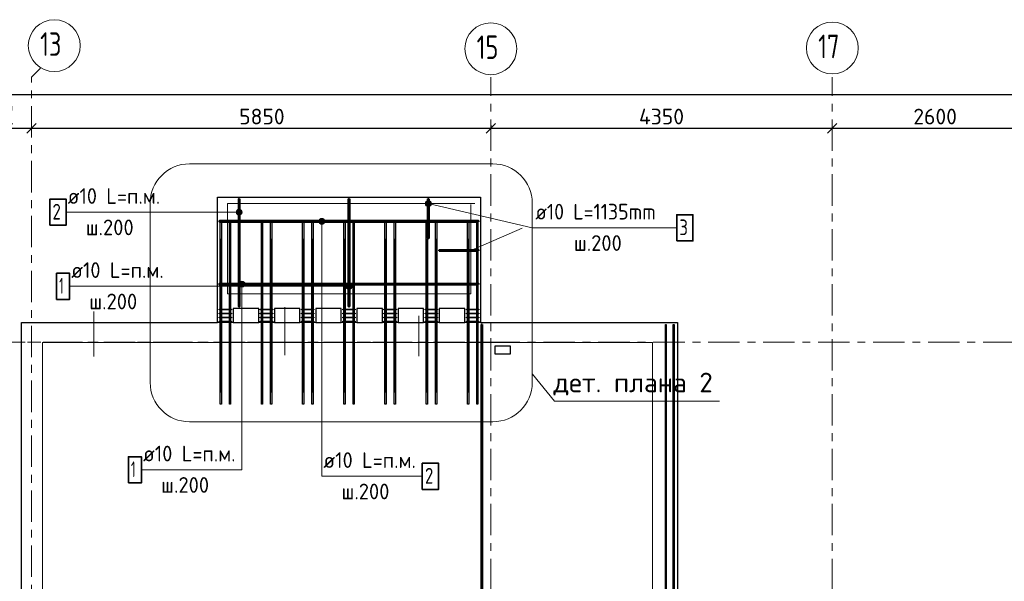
# Model space of a CAD drawing. Header units: metres. Extents: x -38 to 102, y -15 to 21.
# Tile 13 of 229: x 32.7 to 45.24, y 13.35 to 20.51. Entities that reach past the tile are written whole.
import ezdxf

# ---------------------------------------------------------------- set-up
doc = ezdxf.new("R2010")
doc.units = ezdxf.units.M
doc.header["$PDMODE"] = 65
for name, pattern in [('______11', [0.5, 0.4, -0.05, 0, -0.05]), ('______2', [0.0405, 0.03, -0.0105]), ('______3', [0.5, 0.4, -0.1]), ('______5', [1.1, 0.8, -0.1, 0.1, -0.1])]:
    doc.linetypes.add(name, pattern=pattern)
for name, color, linetype, lineweight in [('XR$2$Осевая линия (1)', 7, '______5', 13), ('XR$2$Размерная линия (1)', 7, 'Continuous', 13), ('XR$5$Арм. стержнями верхней зоны', 180, 'Continuous', 35), ('XR$5$Арм. стержнями нижней зоны', 180, 'Continuous', 35), ('XR$5$Арм.стержн. Арматура края', 96, 'Continuous', 35), ('XR$5$Арм.стержн. Доп. арматура', 180, 'Continuous', 35), ('XR$5$Арм.стержн. Хомут', 240, 'Continuous', 35), ('XR$5$Арм.стержн.горизонт. 1', 180, 'Continuous', 35), ('XR$5$Арм.стержн.горизонт. 2', 202, 'Continuous', 35), ('XR$5$Балка (1)', 7, '______3', 13), ('XR$5$Общий слой (1)_1', 7, 'Continuous', 13), ('XR$5$Перекрытие (1)', 7, 'Continuous', 35), ('XR$5$Текст_ общее_1', 7, 'Continuous', 13)]:
    doc.layers.add(name, color=color, linetype=linetype, lineweight=lineweight)
doc.styles.add('ISOCPEUR', font='txt')
doc.dimstyles.new('DIMSTYLE_3', dxfattribs={"dimtxt": 0.2, "dimasz": 0.2, "dimexe": 0, "dimexo": 0, "dimgap": 0.1, "dimtad": 2, "dimdec": 0, "dimlfac": 1000, "dimrnd": 5, "dimzin": 12, "dimdsep": 46, "dimtxsty": 'ISOCPEUR', "dimblk1": 'ALL_ML_STRICH', "dimblk2": 'ALL_ML_STRICH', "dimsah": 1, "dimcen": 0, "dimclrd": 7, "dimclre": 256, "dimclrt": 7, "dimadec": 0, "dimazin": 0, "dimtfac": 1, "dimtdec": 0, "dimtix": 1, "dimtmove": 2, "dimatfit": 3, "dimfxl": 0, "dimtzin": 0, "dimlwd": 0, "dimlwe": -3, "dimarcsym": 0})
doc.dimstyles.new('DIMSTYLE_5', dxfattribs={"dimtxt": 0.2, "dimasz": 0.2, "dimexe": 0, "dimexo": 0, "dimgap": 0.1, "dimtad": 2, "dimdec": 0, "dimlfac": 1000, "dimrnd": 5, "dimzin": 12, "dimdsep": 46, "dimtxsty": 'ISOCPEUR', "dimblk1": 'ALL_ML_STRICH', "dimblk2": 'ALL_ML_STRICH', "dimsah": 1, "dimcen": 0, "dimclrd": 7, "dimclre": 256, "dimclrt": 7, "dimadec": 0, "dimazin": 0, "dimtfac": 1, "dimtdec": 0, "dimtix": 1, "dimtmove": 2, "dimatfit": 3, "dimfxl": 0, "dimtvp": 1.2, "dimtzin": 0, "dimlwd": 0, "dimlwe": -3, "dimarcsym": 0})

# ---------------------------------------------------------------- blocks, each defined once
blk = doc.blocks.new('ALL_ML_STRICH')
at = {"color": 0, "linetype": 'ByBlock', "lineweight": -2}
for p, q in [((-1, 0), (0.5, 0)), ((-0.3, -0.3), (0.3, 0.3)), ((0, -0.5), (0, 0.5))]:
    blk.add_line(p, q, dxfattribs=at)
blk = doc.blocks.new('*D11')
at = {"layer": 'DEFPOINTS', "color": 7, "linetype": 'Continuous', "lineweight": 13, "transparency": 33554687}
for p in [(0.5, 19.557), (0.5, 19.377), (61.6, 17.12)]:
    blk.add_point(p, dxfattribs=at)
at = {"layer": 'XR$2$Размерная линия (1)', "color": 9, "linetype": 'Continuous', "lineweight": -2, "true_color": 0xc7c7c7, "transparency": 33554687}
for p, q in [((0.5, 19.357), (0.5, 19.557)), ((61.6, 17.14), (61.6, 19.557))]:
    blk.add_line(p, q, dxfattribs=at)
at = {"layer": 'XR$2$Размерная линия (1)', "color": 7, "linetype": 'Continuous', "lineweight": -2, "transparency": 33554687}
blk.add_line((0.5, 19.557), (61.6, 19.557), dxfattribs=at)
at = {"layer": 'XR$2$Размерная линия (1)', "color": 7, "linetype": 'Continuous', "lineweight": 13, "transparency": 33554687, "xscale": 0.2, "yscale": 0.2, "zscale": 0.2, "rotation": 180}
blk.add_blockref('ALL_ML_STRICH', (0.5, 19.557), dxfattribs=at)
at = {"layer": 'XR$2$Размерная линия (1)', "color": 7, "linetype": 'Continuous', "lineweight": 13, "transparency": 33554687, "xscale": 0.2, "yscale": 0.2, "zscale": 0.2}
blk.add_blockref('ALL_ML_STRICH', (61.6, 19.557), dxfattribs=at)
at = {"layer": 'XR$2$Размерная линия (1)', "color": 7, "linetype": 'Continuous', "lineweight": 13, "transparency": 33554687, "insert": (31.1, 19.707), "char_height": 0.2, "width": 1, "attachment_point": 5, "style": 'ISOCPEUR'}
blk.add_mtext('\\A1;{61100}', dxfattribs=at)
blk = doc.blocks.new('*D33')
at = {"layer": 'DEFPOINTS', "color": 7, "linetype": 'Continuous', "lineweight": 13, "transparency": 33554687}
for p in [(32.55, 19.135), (32.55, 19.126), (32.85, 19.135)]:
    blk.add_point(p, dxfattribs=at)
at = {"layer": 'XR$2$Размерная линия (1)', "color": 9, "linetype": 'Continuous', "lineweight": -2, "true_color": 0xc7c7c7, "transparency": 33554687}
for p, q in [((32.55, 19.126), (32.55, 19.126)), ((32.85, 19.126), (32.85, 19.126))]:
    blk.add_line(p, q, dxfattribs=at)
at = {"layer": 'XR$2$Размерная линия (1)', "color": 7, "linetype": 'Continuous', "lineweight": -2, "transparency": 33554687}
blk.add_line((32.55, 19.126), (32.85, 19.126), dxfattribs=at)
at = {"layer": 'XR$2$Размерная линия (1)', "color": 7, "linetype": 'Continuous', "lineweight": 13, "transparency": 33554687, "xscale": 0.2, "yscale": 0.2, "zscale": 0.2, "rotation": 180}
blk.add_blockref('ALL_ML_STRICH', (32.55, 19.126), dxfattribs=at)
at = {"layer": 'XR$2$Размерная линия (1)', "color": 7, "linetype": 'Continuous', "lineweight": 13, "transparency": 33554687, "xscale": 0.2, "yscale": 0.2, "zscale": 0.2}
blk.add_blockref('ALL_ML_STRICH', (32.85, 19.126), dxfattribs=at)
at = {"layer": 'XR$2$Размерная линия (1)', "color": 7, "linetype": 'Continuous', "lineweight": 13, "transparency": 33554687, "insert": (32.414, 19.378), "char_height": 0.2, "width": 0.6, "attachment_point": 5, "style": 'ISOCPEUR'}
blk.add_mtext('\\A1;{300}', dxfattribs=at)
blk = doc.blocks.new('*D34')
at = {"layer": 'DEFPOINTS', "color": 7, "linetype": 'Continuous', "lineweight": 13, "transparency": 33554687}
for p in [(32.85, 19.135), (32.85, 19.126), (38.7, 19.186)]:
    blk.add_point(p, dxfattribs=at)
at = {"layer": 'XR$2$Размерная линия (1)', "color": 9, "linetype": 'Continuous', "lineweight": -2, "true_color": 0xc7c7c7, "transparency": 33554687}
for p, q in [((32.85, 19.126), (32.85, 19.126)), ((38.7, 19.166), (38.7, 19.126))]:
    blk.add_line(p, q, dxfattribs=at)
at = {"layer": 'XR$2$Размерная линия (1)', "color": 7, "linetype": 'Continuous', "lineweight": -2, "transparency": 33554687}
blk.add_line((32.85, 19.126), (38.7, 19.126), dxfattribs=at)
at = {"layer": 'XR$2$Размерная линия (1)', "color": 7, "linetype": 'Continuous', "lineweight": 13, "transparency": 33554687, "xscale": 0.2, "yscale": 0.2, "zscale": 0.2, "rotation": 180}
blk.add_blockref('ALL_ML_STRICH', (32.85, 19.126), dxfattribs=at)
at = {"layer": 'XR$2$Размерная линия (1)', "color": 7, "linetype": 'Continuous', "lineweight": 13, "transparency": 33554687, "xscale": 0.2, "yscale": 0.2, "zscale": 0.2}
blk.add_blockref('ALL_ML_STRICH', (38.7, 19.126), dxfattribs=at)
at = {"layer": 'XR$2$Размерная линия (1)', "color": 7, "linetype": 'Continuous', "lineweight": 13, "transparency": 33554687, "insert": (35.785, 19.276), "char_height": 0.2, "width": 0.8, "attachment_point": 5, "style": 'ISOCPEUR'}
blk.add_mtext('\\A1;{5850}', dxfattribs=at)
blk = doc.blocks.new('*D35')
at = {"layer": 'DEFPOINTS', "color": 7, "linetype": 'Continuous', "lineweight": 13, "transparency": 33554687}
for p in [(38.7, 19.186), (38.7, 19.126), (43.05, 19.104)]:
    blk.add_point(p, dxfattribs=at)
at = {"layer": 'XR$2$Размерная линия (1)', "color": 9, "linetype": 'Continuous', "lineweight": -2, "true_color": 0xc7c7c7, "transparency": 33554687}
for p, q in [((38.7, 19.166), (38.7, 19.126)), ((43.05, 19.124), (43.05, 19.126))]:
    blk.add_line(p, q, dxfattribs=at)
at = {"layer": 'XR$2$Размерная линия (1)', "color": 7, "linetype": 'Continuous', "lineweight": -2, "transparency": 33554687}
blk.add_line((38.7, 19.126), (43.05, 19.126), dxfattribs=at)
at = {"layer": 'XR$2$Размерная линия (1)', "color": 7, "linetype": 'Continuous', "lineweight": 13, "transparency": 33554687, "xscale": 0.2, "yscale": 0.2, "zscale": 0.2, "rotation": 180}
blk.add_blockref('ALL_ML_STRICH', (38.7, 19.126), dxfattribs=at)
at = {"layer": 'XR$2$Размерная линия (1)', "color": 7, "linetype": 'Continuous', "lineweight": 13, "transparency": 33554687, "xscale": 0.2, "yscale": 0.2, "zscale": 0.2}
blk.add_blockref('ALL_ML_STRICH', (43.05, 19.126), dxfattribs=at)
at = {"layer": 'XR$2$Размерная линия (1)', "color": 7, "linetype": 'Continuous', "lineweight": 13, "transparency": 33554687, "insert": (40.875, 19.276), "char_height": 0.2, "width": 0.8, "attachment_point": 5, "style": 'ISOCPEUR'}
blk.add_mtext('\\A1;{4350}', dxfattribs=at)
blk = doc.blocks.new('*D36')
at = {"layer": 'DEFPOINTS', "color": 7, "linetype": 'Continuous', "lineweight": 13, "transparency": 33554687}
for p in [(43.05, 19.126), (43.05, 19.104), (45.65, 19.05)]:
    blk.add_point(p, dxfattribs=at)
at = {"layer": 'XR$2$Размерная линия (1)', "color": 9, "linetype": 'Continuous', "lineweight": -2, "true_color": 0xc7c7c7, "transparency": 33554687}
for p, q in [((43.05, 19.124), (43.05, 19.126)), ((45.65, 19.07), (45.65, 19.126))]:
    blk.add_line(p, q, dxfattribs=at)
at = {"layer": 'XR$2$Размерная линия (1)', "color": 7, "linetype": 'Continuous', "lineweight": -2, "transparency": 33554687}
blk.add_line((43.05, 19.126), (45.65, 19.126), dxfattribs=at)
at = {"layer": 'XR$2$Размерная линия (1)', "color": 7, "linetype": 'Continuous', "lineweight": 13, "transparency": 33554687, "xscale": 0.2, "yscale": 0.2, "zscale": 0.2, "rotation": 180}
blk.add_blockref('ALL_ML_STRICH', (43.05, 19.126), dxfattribs=at)
at = {"layer": 'XR$2$Размерная линия (1)', "color": 7, "linetype": 'Continuous', "lineweight": 13, "transparency": 33554687, "xscale": 0.2, "yscale": 0.2, "zscale": 0.2}
blk.add_blockref('ALL_ML_STRICH', (45.65, 19.126), dxfattribs=at)
at = {"layer": 'XR$2$Размерная линия (1)', "color": 7, "linetype": 'Continuous', "lineweight": 13, "transparency": 33554687, "insert": (44.36, 19.276), "char_height": 0.2, "width": 0.8, "attachment_point": 5, "style": 'ISOCPEUR'}
blk.add_mtext('\\A1;{2600}', dxfattribs=at)
blk = doc.blocks.new('СЛОЖНЫЙ_ОБЪЕКТ_81')
at = {"color": 7, "linetype": 'Continuous', "lineweight": 13, "transparency": 33554687}
for p, q in [((34.862, 18.673), (38.728, 18.673)), ((34.362, 15.886), (34.362, 18.173)), ((39.228, 18.173), (39.228, 15.886)), ((38.728, 15.386), (34.862, 15.386))]:
    blk.add_line(p, q, dxfattribs=at)
for centre, start, end in [((34.862, 18.173), 90, 180), ((38.728, 18.173), 0, 90), ((34.862, 15.886), 180, 270), ((38.728, 15.886), 270, 0)]:
    blk.add_arc(centre, 0.5, start, end, dxfattribs=at)

msp = doc.modelspace()

# ---------------------------------------------------------------- hatches: boundary and pattern name
at = {"layer": 'XR$5$Арм. стержнями верхней зоны', "linetype": 'Continuous', "lineweight": 13, "transparency": 33554687}
for points in [[(35.4627, 18.0378), (35.4627, 18.0753), (35.4574, 18.0566)], [(35.4627, 18.0753), (35.4762, 18.0243), (35.4762, 18.0888)], [(35.4627, 18.0753), (35.4627, 18.0378), (35.4762, 18.0243)], [(35.4762, 18.0888), (35.4949, 18.0191), (35.4949, 18.0941)], [(35.4762, 18.0888), (35.4762, 18.0243), (35.4949, 18.0191)], [(35.4949, 18.0941), (35.4949, 18.0191), (35.5137, 18.0243)], [(35.4949, 18.0941), (35.5137, 18.0243), (35.5137, 18.0888)], [(35.5137, 18.0888), (35.5137, 18.0243), (35.5272, 18.0378)], [(35.5137, 18.0888), (35.5272, 18.0378), (35.5272, 18.0753)], [(35.5272, 18.0753), (35.5272, 18.0378), (35.5324, 18.0566)], [(36.5109, 17.9402), (36.5859, 17.9402), (36.5806, 17.959)], [(36.5109, 17.9402), (36.5806, 17.959), (36.5161, 17.959)], [(36.5161, 17.9215), (36.5859, 17.9402), (36.5109, 17.9402)], [(36.5161, 17.959), (36.5806, 17.959), (36.5671, 17.9725)], [(36.5161, 17.959), (36.5671, 17.9725), (36.5296, 17.9725)], [(36.5161, 17.9215), (36.5806, 17.9215), (36.5859, 17.9402)], [(36.5296, 17.9725), (36.5671, 17.9725), (36.5484, 17.9777)], [(36.5296, 17.908), (36.5806, 17.9215), (36.5161, 17.9215)], [(36.5296, 17.908), (36.5671, 17.908), (36.5806, 17.9215)], [(36.5671, 17.908), (36.5296, 17.908), (36.5484, 17.9027)]]:
    msp.add_hatch(color=7, dxfattribs=at).paths.add_polyline_path(points)
at = {"layer": 'XR$5$Арм. стержнями нижней зоны', "linetype": 'Continuous', "lineweight": 13, "transparency": 33554687}
for points in [[(35.4939, 17.1402), (35.5689, 17.1402), (35.5636, 17.159)], [(35.4939, 17.1402), (35.5636, 17.159), (35.4991, 17.159)], [(35.4991, 17.1215), (35.5689, 17.1402), (35.4939, 17.1402)], [(35.4991, 17.159), (35.5636, 17.159), (35.5501, 17.1725)], [(35.4991, 17.159), (35.5501, 17.1725), (35.5126, 17.1725)], [(35.4991, 17.1215), (35.5636, 17.1215), (35.5689, 17.1402)], [(35.5126, 17.108), (35.5636, 17.1215), (35.4991, 17.1215)], [(35.5126, 17.1725), (35.5501, 17.1725), (35.5314, 17.1777)], [(35.5126, 17.108), (35.5501, 17.108), (35.5636, 17.1215)], [(35.5501, 17.108), (35.5126, 17.108), (35.5314, 17.1027)], [(36.8627, 17.0936), (36.8627, 17.1311), (36.8574, 17.1123)], [(36.8627, 17.1311), (36.8762, 17.0801), (36.8762, 17.1446)], [(36.8627, 17.1311), (36.8627, 17.0936), (36.8762, 17.0801)], [(36.8762, 17.1446), (36.8949, 17.0748), (36.8949, 17.1498)], [(36.8762, 17.1446), (36.8762, 17.0801), (36.8949, 17.0748)], [(36.8949, 17.1498), (36.8949, 17.0748), (36.9137, 17.0801)], [(36.8949, 17.1498), (36.9137, 17.0801), (36.9137, 17.1446)], [(36.9137, 17.1446), (36.9137, 17.0801), (36.9272, 17.0936)], [(36.9137, 17.1446), (36.9272, 17.0936), (36.9272, 17.1311)], [(36.9272, 17.1311), (36.9272, 17.0936), (36.9324, 17.1123)]]:
    msp.add_hatch(color=7, dxfattribs=at).paths.add_polyline_path(points)
at = {"layer": 'XR$5$Арм.стержн. Арматура края', "linetype": 'Continuous', "lineweight": 13, "transparency": 33554687}
for points in [[(37.8692, 18.1558), (37.8778, 18.1923), (37.8684, 18.1752)], [(37.8793, 18.1395), (37.8778, 18.1923), (37.8692, 18.1558)], [(37.8793, 18.1395), (37.894, 18.2023), (37.8778, 18.1923)], [(37.8964, 18.1302), (37.894, 18.2023), (37.8793, 18.1395)], [(37.8964, 18.1302), (37.9134, 18.2032), (37.894, 18.2023)], [(37.9158, 18.131), (37.9134, 18.2032), (37.8964, 18.1302)], [(37.9158, 18.131), (37.9305, 18.1938), (37.9134, 18.2032)], [(37.932, 18.1411), (37.9305, 18.1938), (37.9158, 18.131)], [(37.932, 18.1411), (37.9406, 18.1776), (37.9305, 18.1938)], [(37.9406, 18.1776), (37.932, 18.1411), (37.9414, 18.1581)]]:
    msp.add_hatch(color=7, dxfattribs=at).paths.add_polyline_path(points)

# ---------------------------------------------------------------- linework, layer by layer
at = {"color": 52, "linetype": 'Continuous', "lineweight": 13, "transparency": 33554687}
for p, q in [((36.079, 16.8457), (36.079, 16.2357)), ((36.079, 16.8457), (36.079, 16.2357)), ((33.6454, 16.7902), (33.6454, 16.2178)), ((33.6454, 16.7902), (33.6454, 16.2178)), ((37.7851, 16.736), (37.7851, 16.2228)), ((37.7851, 16.736), (37.7851, 16.2228))]:
    msp.add_line(p, q, dxfattribs=at)
at = {"color": 7, "linetype": 'Continuous', "lineweight": 13, "transparency": 33554687}
msp.add_lwpolyline([(39.2317, 15.9944), (39.5132, 15.6503), (41.6132, 15.6503)], dxfattribs=at)
at = {"layer": 'XR$2$Осевая линия (1)', "color": 253, "linetype": '______11', "lineweight": 13, "true_color": 0xa0a0a0, "transparency": 33554687}
for p, q in [((32.85, 19.78), (32.9631, 19.8931)), ((32.85, -3.39), (32.85, 19.78)), ((38.7, 8.34), (38.7, 19.78)), ((43.05, 8.34), (43.05, 19.78)), ((-2.63, 16.4), (62.6, 16.4))]:
    msp.add_line(p, q, dxfattribs=at)
at = {"layer": 'XR$2$Осевая линия (1)', "color": 7, "linetype": 'Continuous', "lineweight": 13, "transparency": 33554687}
for centre in [(33.1404, 20.1801), (38.7004, 20.1401), (43.0504, 20.1501)]:
    msp.add_circle(centre, 0.3304, dxfattribs=at)
at = {"layer": 'XR$5$Арм. стержнями верхней зоны', "color": 7, "linetype": 'Continuous', "lineweight": 13, "transparency": 33554687}
for p, q in [((35.4949, 18.0941), (35.4949, 18.0941)), ((33.2909, 18.0566), (34.5709, 18.0566)), ((34.5709, 18.0566), (35.4949, 18.0566)), ((35.4574, 18.0566), (35.4574, 18.0566)), ((35.4949, 18.0191), (35.4949, 18.0191)), ((35.5324, 18.0566), (35.5324, 18.0566)), ((36.5109, 17.9402), (36.5109, 17.9402)), ((36.5484, 17.9777), (36.5484, 17.9777)), ((36.5484, 14.691), (36.5484, 17.9402)), ((36.5859, 17.9402), (36.5859, 17.9402)), ((36.5484, 17.9027), (36.5484, 17.9027)), ((36.5484, 14.691), (37.8284, 14.691))]:
    msp.add_line(p, q, dxfattribs=at)
at = {"layer": 'XR$5$Арм. стержнями верхней зоны', "color": 7, "linetype": 'Continuous', "lineweight": 35, "transparency": 33554687}
for points in [[(33.0842, 17.8899), (33.2909, 17.8899), (33.2909, 18.2233), (33.0842, 18.2233), (33.0842, 17.8899)], [(37.8284, 14.5244), (38.035, 14.5244), (38.035, 14.8577), (37.8284, 14.8577), (37.8284, 14.5244)]]:
    msp.add_lwpolyline(points, dxfattribs=at)
at = {"layer": 'XR$5$Арм. стержнями верхней зоны', "color": 4, "linetype": 'Continuous', "lineweight": 50, "transparency": 33554687}
for points in [[(35.4999, 18.2252), (35.4999, 16.8552), (35.4899, 16.8552), (35.4899, 18.2252), (35.4999, 18.2252)], [(38.5449, 17.9352), (35.2449, 17.9352), (35.2449, 17.9452), (38.5449, 17.9452), (38.5449, 17.9352)], [(38.5925, 16.6252), (38.5925, 10.7752), (38.5825, 10.7752), (38.5825, 16.6252), (38.5925, 16.6252)]]:
    msp.add_lwpolyline(points, dxfattribs=at)
at = {"layer": 'XR$5$Арм. стержнями верхней зоны', "color": 7, "linetype": 'Continuous', "lineweight": 13, "transparency": 33554687}
for centre in [(35.4949, 18.0566), (36.5484, 17.9402)]:
    msp.add_circle(centre, 0.0375, dxfattribs=at)
at = {"layer": 'XR$5$Арм. стержнями нижней зоны', "color": 7, "linetype": 'Continuous', "lineweight": 13, "transparency": 33554687}
for p, q in [((33.3361, 17.1123), (34.6161, 17.1123)), ((34.6161, 17.1123), (36.8949, 17.1123)), ((35.4939, 17.1402), (35.4939, 17.1402)), ((35.5314, 17.1777), (35.5314, 17.1777)), ((35.5314, 14.7743), (35.5314, 17.1402)), ((35.5314, 17.1027), (35.5314, 17.1027)), ((35.5689, 17.1402), (35.5689, 17.1402)), ((36.8574, 17.1123), (36.8574, 17.1123)), ((36.8949, 17.1498), (36.8949, 17.1498)), ((36.8949, 17.0748), (36.8949, 17.0748)), ((36.9324, 17.1123), (36.9324, 17.1123)), ((34.2514, 14.7743), (35.5314, 14.7743))]:
    msp.add_line(p, q, dxfattribs=at)
at = {"layer": 'XR$5$Арм. стержнями нижней зоны', "color": 4, "linetype": 'Continuous', "lineweight": 50, "transparency": 33554687}
for points in [[(36.8999, 18.2252), (36.8999, 16.8552), (36.8899, 16.8552), (36.8899, 18.2252), (36.8999, 18.2252)], [(38.5449, 17.1352), (35.2449, 17.1352), (35.2449, 17.1452), (38.5449, 17.1452), (38.5449, 17.1352)]]:
    msp.add_lwpolyline(points, dxfattribs=at)
at = {"layer": 'XR$5$Арм. стержнями нижней зоны', "color": 7, "linetype": 'Continuous', "lineweight": 35, "transparency": 33554687}
for points in [[(33.1695, 16.9457), (33.3361, 16.9457), (33.3361, 17.279), (33.1695, 17.279), (33.1695, 16.9457)], [(34.0847, 14.6077), (34.2514, 14.6077), (34.2514, 14.941), (34.0847, 14.941), (34.0847, 14.6077)]]:
    msp.add_lwpolyline(points, dxfattribs=at)
at = {"layer": 'XR$5$Арм. стержнями нижней зоны', "color": 7, "linetype": 'Continuous', "lineweight": 13, "transparency": 33554687}
for centre in [(35.5314, 17.1402), (36.8949, 17.1123)]:
    msp.add_circle(centre, 0.0375, dxfattribs=at)
at = {"layer": 'XR$5$Арм.стержн. Арматура края', "color": 7, "linetype": 'Continuous', "lineweight": 13, "transparency": 33554687}
for p, q in [((37.9134, 18.2032), (37.9134, 18.2032)), ((37.8684, 18.1752), (37.8684, 18.1752)), ((37.8964, 18.1302), (37.8964, 18.1302)), ((39.2284, 17.8571), (37.9049, 18.1667)), ((37.9414, 18.1581), (37.9414, 18.1581)), ((39.2284, 17.8571), (41.0684, 17.8571))]:
    msp.add_line(p, q, dxfattribs=at)
at = {"layer": 'XR$5$Арм.стержн. Арматура края', "color": 4, "linetype": 'Continuous', "lineweight": 50, "transparency": 33554687}
for points in [[(37.9099, 18.2252), (37.9099, 17.7252), (37.8999, 17.7252), (37.8999, 18.2252), (37.9099, 18.2252)], [(38.5449, 17.5652), (38.0449, 17.5652), (38.0449, 17.5752), (38.5449, 17.5752), (38.5449, 17.5652)]]:
    msp.add_lwpolyline(points, dxfattribs=at)
at = {"layer": 'XR$5$Арм.стержн. Арматура края', "color": 7, "linetype": 'Continuous', "lineweight": 35, "transparency": 33554687}
msp.add_lwpolyline([(41.0684, 17.6905), (41.2751, 17.6905), (41.2751, 18.0238), (41.0684, 18.0238), (41.0684, 17.6905)], dxfattribs=at)
at = {"layer": 'XR$5$Арм.стержн. Арматура края', "color": 7, "linetype": 'Continuous', "lineweight": 13, "transparency": 33554687}
msp.add_circle((37.9049, 18.1667), 0.0375, dxfattribs=at)
at = {"layer": 'XR$5$Арм.стержн. Доп. арматура', "color": 34, "linetype": 'Continuous', "lineweight": 25, "transparency": 33554687}
for points in [[(40.9241, 11.2103), (40.924, 16.6252), (40.936, 16.6252), (40.9361, 11.2103), (40.9241, 11.2103)], [(40.9241, 11.2103), (40.924, 16.6252), (40.936, 16.6252), (40.9361, 11.2103), (40.9241, 11.2103)], [(41.0241, 11.2103), (41.024, 16.6252), (41.036, 16.6252), (41.0361, 11.2103), (41.0241, 11.2103)], [(41.0241, 11.2103), (41.024, 16.6252), (41.036, 16.6252), (41.0361, 11.2103), (41.0241, 11.2103)]]:
    msp.add_lwpolyline(points, dxfattribs=at)
at = {"layer": 'XR$5$Арм.стержн. Хомут', "color": 40, "linetype": 'Continuous', "lineweight": 25, "transparency": 33554687}
for points in [[(35.2399, 16.8192), (35.3979, 16.8192), (35.3979, 16.8112), (35.2399, 16.8112), (35.2399, 16.8192)], [(35.7649, 16.8192), (35.9229, 16.8192), (35.9229, 16.8112), (35.7649, 16.8112), (35.7649, 16.8192)], [(36.2899, 16.8192), (36.4479, 16.8192), (36.4479, 16.8112), (36.2899, 16.8112), (36.2899, 16.8192)], [(36.8149, 16.8192), (36.9729, 16.8192), (36.9729, 16.8112), (36.8149, 16.8112), (36.8149, 16.8192)], [(37.3399, 16.8192), (37.4979, 16.8192), (37.4979, 16.8112), (37.3399, 16.8112), (37.3399, 16.8192)], [(37.8649, 16.8192), (38.0229, 16.8192), (38.0229, 16.8112), (37.8649, 16.8112), (37.8649, 16.8192)], [(38.3899, 16.8192), (38.5479, 16.8192), (38.5479, 16.8112), (38.3899, 16.8112), (38.3899, 16.8192)], [(35.2399, 16.7692), (35.3979, 16.7692), (35.3979, 16.7612), (35.2399, 16.7612), (35.2399, 16.7692)], [(35.2399, 16.7192), (35.3979, 16.7192), (35.3979, 16.7112), (35.2399, 16.7112), (35.2399, 16.7192)], [(35.7649, 16.7692), (35.9229, 16.7692), (35.9229, 16.7612), (35.7649, 16.7612), (35.7649, 16.7692)], [(35.7649, 16.7192), (35.9229, 16.7192), (35.9229, 16.7112), (35.7649, 16.7112), (35.7649, 16.7192)], [(36.2899, 16.7692), (36.4479, 16.7692), (36.4479, 16.7612), (36.2899, 16.7612), (36.2899, 16.7692)], [(36.2899, 16.7192), (36.4479, 16.7192), (36.4479, 16.7112), (36.2899, 16.7112), (36.2899, 16.7192)], [(36.8149, 16.7692), (36.9729, 16.7692), (36.9729, 16.7612), (36.8149, 16.7612), (36.8149, 16.7692)], [(36.8149, 16.7192), (36.9729, 16.7192), (36.9729, 16.7112), (36.8149, 16.7112), (36.8149, 16.7192)], [(37.3399, 16.7692), (37.4979, 16.7692), (37.4979, 16.7612), (37.3399, 16.7612), (37.3399, 16.7692)], [(37.3399, 16.7192), (37.4979, 16.7192), (37.4979, 16.7112), (37.3399, 16.7112), (37.3399, 16.7192)], [(37.8649, 16.7692), (38.0229, 16.7692), (38.0229, 16.7612), (37.8649, 16.7612), (37.8649, 16.7692)], [(37.8649, 16.7192), (38.0229, 16.7192), (38.0229, 16.7112), (37.8649, 16.7112), (37.8649, 16.7192)], [(38.3899, 16.7692), (38.5479, 16.7692), (38.5479, 16.7612), (38.3899, 16.7612), (38.3899, 16.7692)], [(38.3899, 16.7192), (38.5479, 16.7192), (38.5479, 16.7112), (38.3899, 16.7112), (38.3899, 16.7192)], [(35.2399, 16.6692), (35.3979, 16.6692), (35.3979, 16.6612), (35.2399, 16.6612), (35.2399, 16.6692)], [(35.7649, 16.6692), (35.9229, 16.6692), (35.9229, 16.6612), (35.7649, 16.6612), (35.7649, 16.6692)], [(36.2899, 16.6692), (36.4479, 16.6692), (36.4479, 16.6612), (36.2899, 16.6612), (36.2899, 16.6692)], [(36.8149, 16.6692), (36.9729, 16.6692), (36.9729, 16.6612), (36.8149, 16.6612), (36.8149, 16.6692)], [(37.3399, 16.6692), (37.4979, 16.6692), (37.4979, 16.6612), (37.3399, 16.6612), (37.3399, 16.6692)], [(37.8649, 16.6692), (38.0229, 16.6692), (38.0229, 16.6612), (37.8649, 16.6612), (37.8649, 16.6692)], [(38.3899, 16.6692), (38.5479, 16.6692), (38.5479, 16.6612), (38.3899, 16.6612), (38.3899, 16.6692)]]:
    msp.add_lwpolyline(points, dxfattribs=at)
at = {"layer": 'XR$5$Арм.стержн.горизонт. 1', "color": 7, "linetype": 'Continuous', "lineweight": 25, "transparency": 33554687}
for points in [[(35.2529, 15.6102), (35.2529, 17.9502), (35.2689, 17.9502), (35.2689, 15.6102), (35.2529, 15.6102)], [(35.3709, 15.6102), (35.3709, 17.9502), (35.3869, 17.9502), (35.3869, 15.6102), (35.3709, 15.6102)], [(35.7779, 15.6102), (35.7779, 17.9502), (35.7939, 17.9502), (35.7939, 15.6102), (35.7779, 15.6102)], [(35.8959, 15.6102), (35.8959, 17.9502), (35.9119, 17.9502), (35.9119, 15.6102), (35.8959, 15.6102)], [(36.3029, 15.6102), (36.3029, 17.9502), (36.3189, 17.9502), (36.3189, 15.6102), (36.3029, 15.6102)], [(36.4209, 15.6102), (36.4209, 17.9502), (36.4369, 17.9502), (36.4369, 15.6102), (36.4209, 15.6102)], [(36.8279, 15.6102), (36.8279, 17.9502), (36.8439, 17.9502), (36.8439, 15.6102), (36.8279, 15.6102)], [(36.9459, 15.6102), (36.9459, 17.9502), (36.9619, 17.9502), (36.9619, 15.6102), (36.9459, 15.6102)], [(37.3529, 15.6102), (37.3529, 17.9502), (37.3689, 17.9502), (37.3689, 15.6102), (37.3529, 15.6102)], [(37.4709, 15.6102), (37.4709, 17.9502), (37.4869, 17.9502), (37.4869, 15.6102), (37.4709, 15.6102)], [(37.8779, 15.6102), (37.8779, 17.9502), (37.8939, 17.9502), (37.8939, 15.6102), (37.8779, 15.6102)], [(37.9959, 15.6102), (37.9959, 17.9502), (38.0119, 17.9502), (38.0119, 15.6102), (37.9959, 15.6102)], [(38.4029, 15.6102), (38.4029, 17.9502), (38.4189, 17.9502), (38.4189, 15.6102), (38.4029, 15.6102)], [(38.5209, 15.6102), (38.5209, 17.9502), (38.5369, 17.9502), (38.5369, 15.6102), (38.5209, 15.6102)]]:
    msp.add_lwpolyline(points, dxfattribs=at)
at = {"layer": 'XR$5$Арм.стержн.горизонт. 2', "color": 34, "linetype": 'Continuous', "lineweight": 25, "transparency": 33554687}
for points in [[(35.2669, 17.7152), (35.2669, 15.7652), (35.2549, 15.7652), (35.2549, 17.7152), (35.2669, 17.7152)], [(35.3849, 17.7152), (35.3849, 15.7652), (35.3729, 15.7652), (35.3729, 17.7152), (35.3849, 17.7152)], [(35.7919, 17.7152), (35.7919, 15.7652), (35.7799, 15.7652), (35.7799, 17.7152), (35.7919, 17.7152)], [(35.9099, 17.7152), (35.9099, 15.7652), (35.8979, 15.7652), (35.8979, 17.7152), (35.9099, 17.7152)], [(36.3169, 17.7152), (36.3169, 15.7652), (36.3049, 15.7652), (36.3049, 17.7152), (36.3169, 17.7152)], [(36.4349, 17.7152), (36.4349, 15.7652), (36.4229, 15.7652), (36.4229, 17.7152), (36.4349, 17.7152)], [(36.8419, 17.7152), (36.8419, 15.7652), (36.8299, 15.7652), (36.8299, 17.7152), (36.8419, 17.7152)], [(36.9599, 17.7152), (36.9599, 15.7652), (36.9479, 15.7652), (36.9479, 17.7152), (36.9599, 17.7152)], [(37.3669, 17.7152), (37.3669, 15.7652), (37.3549, 15.7652), (37.3549, 17.7152), (37.3669, 17.7152)], [(37.4849, 17.7152), (37.4849, 15.7652), (37.4729, 15.7652), (37.4729, 17.7152), (37.4849, 17.7152)], [(37.8919, 17.7152), (37.8919, 15.7652), (37.8799, 15.7652), (37.8799, 17.7152), (37.8919, 17.7152)], [(38.0099, 17.7152), (38.0099, 15.7652), (37.9979, 15.7652), (37.9979, 17.7152), (38.0099, 17.7152)], [(38.4169, 17.7152), (38.4169, 15.7652), (38.4049, 15.7652), (38.4049, 17.7152), (38.4169, 17.7152)], [(38.5349, 17.7152), (38.5349, 15.7652), (38.5229, 15.7652), (38.5229, 17.7152), (38.5349, 17.7152)]]:
    msp.add_lwpolyline(points, dxfattribs=at)
at = {"layer": 'XR$5$Балка (1)', "color": 7, "linetype": '______2', "lineweight": 18, "transparency": 33554687}
for p, q in [((35.2199, 16.6502), (35.4199, 16.6502)), ((38.7, 16.6502), (38.7, 16.4002)), ((38.7, 16.4002), (32.725, 16.4002))]:
    msp.add_line(p, q, dxfattribs=at)
at = {"layer": 'XR$5$Общий слой (1)_1', "color": 7, "linetype": 'Continuous', "lineweight": 13, "transparency": 33554687}
msp.add_line((38.4471, 17.5702), (39.1001, 17.8523), dxfattribs=at)
for points in [[(38.4471, 18.1567), (38.4471, 17.0167), (35.3471, 17.0167), (35.3471, 18.1667), (38.4971, 18.1667)], [(61.5919, -0.2051), (61.5919, 16.4849), (45.9119, 16.4849), (45.9119, 12.0549), (43.0719, 12.0549), (43.0719, 11.5249), (40.7619, 11.5249), (40.7619, 16.3949), (32.9919, 16.3949), (32.9919, 9.0449)]]:
    msp.add_lwpolyline(points, dxfattribs=at)
at = {"layer": 'XR$5$Перекрытие (1)', "color": 7, "linetype": 'Continuous', "lineweight": 25, "transparency": 33554687}
for p, q in [((35.2199, 16.8302), (35.2199, 18.2502)), ((35.2199, 18.2502), (38.5699, 18.2502)), ((38.5699, 18.2502), (38.5699, 16.8302)), ((35.2199, 16.6502), (35.2199, 16.8302)), ((35.4199, 16.8302), (35.4199, 16.6502)), ((35.7449, 16.8302), (35.4199, 16.8302)), ((35.7449, 16.6502), (35.7449, 16.8302)), ((35.9449, 16.8302), (35.9449, 16.6502)), ((36.2699, 16.8302), (35.9449, 16.8302)), ((36.2699, 16.6502), (36.2699, 16.8302)), ((36.4699, 16.8302), (36.4699, 16.6502)), ((36.7949, 16.8302), (36.4699, 16.8302)), ((36.7949, 16.6502), (36.7949, 16.8302)), ((36.9949, 16.8302), (36.9949, 16.6502)), ((37.3199, 16.8302), (36.9949, 16.8302)), ((37.3199, 16.6502), (37.3199, 16.8302)), ((37.5199, 16.8302), (37.5199, 16.6502)), ((37.8449, 16.8302), (37.5199, 16.8302)), ((37.8449, 16.6502), (37.8449, 16.8302)), ((38.0449, 16.8302), (38.0449, 16.6502)), ((38.3699, 16.8302), (38.0449, 16.8302)), ((38.3699, 16.6502), (38.3699, 16.8302)), ((38.5699, 16.8302), (38.5699, 16.6502)), ((32.725, -0.2498), (32.725, 16.6502)), ((32.725, 16.6502), (35.2199, 16.6502)), ((35.4199, 16.6502), (35.7449, 16.6502)), ((35.9449, 16.6502), (36.2699, 16.6502)), ((36.4699, 16.6502), (36.7949, 16.6502)), ((36.9949, 16.6502), (37.3199, 16.6502)), ((37.5199, 16.6502), (37.8449, 16.6502)), ((38.0449, 16.6502), (38.3699, 16.6502)), ((38.5699, 16.6502), (41.0797, 16.6502)), ((41.0797, 16.6502), (41.0797, 11.7903)), ((38.95, 16.3503), (38.75, 16.3502)), ((38.75, 16.3502), (38.75, 16.2503)), ((38.95, 16.2504), (38.95, 16.3503)), ((38.75, 16.2503), (38.95, 16.2504))]:
    msp.add_line(p, q, dxfattribs=at)
at = {"layer": 'XR$5$Перекрытие (1)', "color": 7, "linetype": '______2', "lineweight": 18, "transparency": 33554687}
for p, q in [((35.4199, 16.6502), (35.2199, 16.6502)), ((35.2199, 16.6502), (35.4199, 16.6502)), ((35.9449, 16.6502), (35.7449, 16.6502)), ((35.7449, 16.6502), (35.9449, 16.6502)), ((36.4699, 16.6502), (36.2699, 16.6502)), ((36.2699, 16.6502), (36.4699, 16.6502)), ((36.7949, 16.6502), (36.9949, 16.6502)), ((36.9949, 16.6502), (36.7949, 16.6502)), ((37.5199, 16.6502), (37.3199, 16.6502)), ((37.3199, 16.6502), (37.5199, 16.6502)), ((37.8449, 16.6502), (38.0449, 16.6502)), ((38.0449, 16.6502), (37.8449, 16.6502)), ((38.3699, 16.6502), (38.5699, 16.6502)), ((38.5699, 16.6502), (38.3699, 16.6502))]:
    msp.add_line(p, q, dxfattribs=at)

# ---------------------------------------------------------------- block references
at = {"color": 7, "linetype": 'Continuous', "lineweight": 13, "transparency": 33554687}
msp.add_blockref('СЛОЖНЫЙ_ОБЪЕКТ_81', (0, 0), dxfattribs=at)

# ---------------------------------------------------------------- texts
at = {"layer": 'XR$2$Осевая линия (1)', "color": 7, "linetype": 'Continuous', "lineweight": 13, "transparency": 33554687, "char_height": 0.3, "width": 0.472281, "attachment_point": 7, "style": 'ISOCPEUR'}
for s, insert in [('\\W0.75;13', (32.9604, 20.0496)), ('\\W0.75;17', (42.8704, 20.0196)), ('\\W0.75;15', (38.5204, 20.0096))]:
    msp.add_mtext(s, dxfattribs=dict(at, insert=insert))
at = {"layer": 'XR$5$Арм. стержнями верхней зоны', "color": 7, "linetype": 'Continuous', "lineweight": 25, "transparency": 33554687, "char_height": 0.2, "attachment_point": 7, "style": 'ISOCPEUR'}
for s, insert, width in [('\\W0.94;ø10 L=п.м.', (33.3109, 18.1633), 1.333221), ('\\W0.78;2', (33.1176, 17.9633), 0.217605), ('\\W0.95;ш.200 ', (33.5409, 17.7633), 0.874664), ('\\W0.94;ø10 L=п.м.', (36.5684, 14.7977), 1.333221), ('\\W0.78;2', (37.8617, 14.5977), 0.217605), ('\\W0.95;ш.200 ', (36.7984, 14.3977), 0.874664)]:
    msp.add_mtext(s, dxfattribs=dict(at, insert=insert, width=width))
at = {"layer": 'XR$5$Арм. стержнями нижней зоны', "color": 7, "linetype": 'Continuous', "lineweight": 25, "transparency": 33554687, "char_height": 0.2, "attachment_point": 7, "style": 'ISOCPEUR'}
for s, insert, width in [('\\W0.94;ø10 L=п.м.', (33.3561, 17.219), 1.333221), ('\\W0.56;1', (33.2028, 17.019), 0.155556), ('\\W0.95;ш.200 ', (33.5861, 16.819), 0.874664), ('\\W0.94;ø10 L=п.м.', (34.2714, 14.881), 1.333221), ('\\W0.56;1', (34.1181, 14.681), 0.155556), ('\\W0.95;ш.200 ', (34.5014, 14.481), 0.874664)]:
    msp.add_mtext(s, dxfattribs=dict(at, insert=insert, width=width))
at = {"layer": 'XR$5$Арм.стержн. Арматура края', "color": 7, "linetype": 'Continuous', "lineweight": 25, "transparency": 33554687, "char_height": 0.2, "attachment_point": 7, "style": 'ISOCPEUR'}
for s, insert, width in [('\\W0.92;ø10 L=1135mm ', (39.2684, 17.9638), 1.871128), ('\\W0.78;3', (41.1018, 17.7638), 0.217605), ('\\W0.95;ш.200 ', (39.7584, 17.5638), 0.874664)]:
    msp.add_mtext(s, dxfattribs=dict(at, insert=insert, width=width))
at = {"layer": 'XR$5$Текст_ общее_1', "color": 7, "linetype": 'Continuous', "lineweight": 13, "transparency": 33554687, "insert": (40.5132, 15.867), "char_height": 0.25, "width": 2.172024, "attachment_point": 5, "style": 'ISOCPEUR'}
msp.add_mtext('\\A1;{\\fISOCPEUR|i0|b0;\\H0.250000;\\W1.000000;\\C7;дет. плана 2}\\P', dxfattribs=at)

# ---------------------------------------------------------------- dimensions: what is measured, and where the dimension line sits
at = {"layer": 'XR$2$Размерная линия (1)', "color": 7, "linetype": 'Continuous', "lineweight": 13, "transparency": 33554687}
for base, p1, p2, dimstyle, picture, middle in [((61.6, 19.5574), (0.5, 19.3568), (61.6, 17.1397), 'DIMSTYLE_3', '*D11', (31.1, 19.7074)), ((32.85, 19.1261), (32.55, 19.1261), (32.85, 19.1261), 'DIMSTYLE_5', '*D33', (32.4139, 19.3782)), ((38.7, 19.1261), (32.85, 19.1261), (38.7, 19.1656), 'DIMSTYLE_3', '*D34', (35.785, 19.2761)), ((43.05, 19.1261), (38.7, 19.1656), (43.05, 19.1244), 'DIMSTYLE_3', '*D35', (40.875, 19.2761)), ((45.65, 19.1261), (43.05, 19.1244), (45.65, 19.0702), 'DIMSTYLE_3', '*D36', (44.36, 19.2761))]:
    dim = msp.add_linear_dim(base=base, p1=p1, p2=p2, dimstyle=dimstyle, override={"dimpost": '<>', "dimclrd": 7, "dimclre": 9, "dimclrt": 7, "dimlwd": 0, "dimlwe": 65533}, dxfattribs=at)
    dim.commit()
    dim.dimension.update_dxf_attribs({"geometry": picture, "text_midpoint": middle, "dimtype": 160})

doc.saveas('drawing.dxf')
